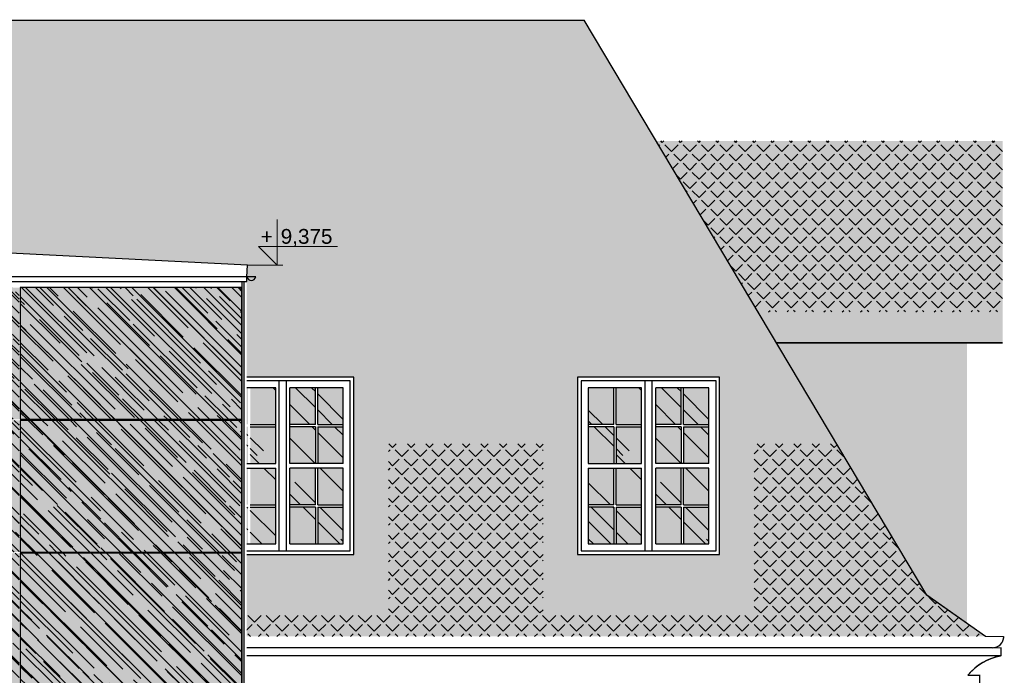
# Model space of a CAD drawing. Header units: millimetres. Extents: x -33628 to -373, y -3399 to 2697.
# Tile 12 of 99: x -31811 to -30979, y 2078 to 2632. Entities that reach past the tile are written whole.
import ezdxf

# ---------------------------------------------------------------- set-up
doc = ezdxf.new("R2010")
doc.units = ezdxf.units.MM
doc.header["$LTSCALE"] = 0.2
doc.header["$MEASUREMENT"] = 0
for name, color, linetype, true_color in [('_md-dach czerwień', 7, 'Continuous', 0xff7c51), ('_md-kolor 1', 7, 'Continuous', 0xffd2a8), ('_md-kolor 3', 7, 'Continuous', 0xffdb7a), ('_md-szyby tło', 7, 'Continuous', 0xd6f4fe)]:
    doc.layers.add(name, color=color, linetype=linetype, true_color=true_color)
for name, color, linetype in [('_MD-DACHÓWKA', 7, 'Continuous'), ('_md-elewacje', 7, 'Continuous'), ('_md-elewacje-obrysowe', 2, 'Continuous'), ('_md-szry', 254, 'Continuous'), ('A-szkło', 154, 'Continuous'), ('A-widok', 41, 'Continuous')]:
    doc.layers.add(name, color=color, linetype=linetype)
doc.layers.add('A_OPIS', color=2, linetype='Continuous', lineweight=13)
doc.styles.add('ODNOŚNIKI', font='arial.ttf')
pattern_1 = [(45, (5240.658, 380.551), (-7.7781746, 7.7781746), [8, -3]), (135, (5240.658, 380.551), (-7.7781746, -7.7781746), [8, -3])]

# ---------------------------------------------------------------- blocks, each defined once
blk = doc.blocks.new('ZNAK-POZIOM przekrój')
at = {"ltscale": 10}
for p in [(0, 7.68), (-3.13, 3.12)]:
    blk.add_line(p, (0, 0), dxfattribs=at)
at = {"ltscale": 5}
blk.add_line((10.19, 3.12), (-3.13, 3.12), dxfattribs=at)
at = {"style": 'ODNOŚNIKI', "flags": 4}
for tag, p in [('ZNAK', (-2.76, 3.59)), ('POZIOM', (0.61, 3.59))]:
    blk.add_attdef(tag, p, '', height=2.5, dxfattribs=at)

msp = doc.modelspace()

# ---------------------------------------------------------------- hatches: boundary and pattern name
at = {"layer": '_md-dach czerwień'}
h = msp.add_hatch(color=256, dxfattribs=at)
h.dxf.hatch_style = 1
h.paths.add_polyline_path([(-32334.94, 2631.99), (-31333.74, 2631.99), (-31272.95, 2529.89), (-31186.84, 2385.24), (-31171.37, 2359.26), (-31153.79, 2329.73), (-31120.47, 2273.75), (-31190.04, 2273.75), (-31190.04, 2346.96), (-31175.04, 2331.96), (-31175.04, 2352.31), (-31279.26, 2456.53), (-31383.48, 2352.31), (-31383.48, 2331.96), (-31368.48, 2346.96), (-31368.48, 2273.75), (-31407.55, 2273.75), (-31499.22, 2273.75), (-31499.22, 2346.96), (-31484.22, 2331.96), (-31484.22, 2352.31), (-31588.44, 2456.53), (-31619.94, 2425.03), (-31665.94, 2427.33), (-31726.27, 2430.35), (-31786.18, 2433.34), (-31799.86, 2434.03), (-31830.83, 2435.58), (-31869.11, 2437.49), (-31981.32, 2443.1), (-31981.32, 2588.55), (-32309.07, 2588.55)])
h = msp.add_hatch(color=256, dxfattribs=at)
h.dxf.hatch_style = 1
h.paths.add_polyline_path([(-31186.84, 2385.24), (-30980.12, 2385.24), (-30980.12, 2529.89), (-31272.95, 2529.89)])
h = msp.add_hatch(color=256, dxfattribs=at)
h.dxf.hatch_style = 1
h.paths.add_polyline_path([(-31171.37, 2359.26), (-31010.12, 2359.26), (-30980.12, 2359.26), (-30980.12, 2375.69), (-31181.15, 2375.69)])
h.paths.add_polyline_path([(-30980.12, 2375.69), (-30980.12, 2385.24), (-31186.84, 2385.24), (-31181.15, 2375.69)])
h = msp.add_hatch(color=256, dxfattribs=at)
h.dxf.hatch_style = 1
h.paths.add_polyline_path([(-31190.04, 2273.75), (-31120.47, 2273.75), (-31044.23, 2145.7), (-31010.12, 2121.71), (-30994.45, 2110.7), (-31233.49, 2110.7), (-31190.04, 2129.67)])
h.paths.add_polyline_path([(-31639.65, 2129.67), (-31499.22, 2129.67), (-31499.22, 2273.75), (-31407.55, 2273.75), (-31407.55, 2110.7), (-31639.65, 2110.7)])
h.paths.add_polyline_path([(-31407.55, 2110.7), (-31233.49, 2110.7), (-31190.04, 2129.67), (-31368.48, 2129.67), (-31368.48, 2273.75), (-31407.55, 2273.75)])
at = {"layer": '_MD-DACHÓWKA'}
h = msp.add_hatch(dxfattribs=at)
h.set_pattern_fill('ANGLE', color=256, scale=40, angle=45)
h.set_pattern_definition(pattern_1)
h.paths.add_polyline_path([(-32334.94, 2631.99), (-31333.74, 2631.99), (-31272.95, 2529.89), (-31186.84, 2385.24), (-31171.37, 2359.26), (-31153.79, 2329.73), (-31120.47, 2273.75), (-31190.04, 2273.75), (-31190.04, 2346.96), (-31175.04, 2331.96), (-31175.04, 2352.31), (-31279.26, 2456.53), (-31383.48, 2352.31), (-31383.48, 2331.96), (-31368.48, 2346.96), (-31368.48, 2273.75), (-31407.55, 2273.75), (-31499.22, 2273.75), (-31499.22, 2346.96), (-31484.22, 2331.96), (-31484.22, 2352.31), (-31588.44, 2456.53), (-31619.94, 2425.03), (-31665.94, 2427.33), (-31726.27, 2430.35), (-31786.18, 2433.34), (-31799.86, 2434.03), (-31830.83, 2435.58), (-31869.11, 2437.49), (-31981.32, 2443.1), (-31981.32, 2588.55), (-32309.07, 2588.55)])
h = msp.add_hatch(dxfattribs=at)
h.set_pattern_fill('ANGLE', color=256, scale=40, angle=45)
h.set_pattern_definition([(45, (1423.887, 16.291), (-7.7781746, 7.7781746), [8, -3]), (135, (1423.887, 16.291), (-7.7781746, -7.7781746), [8, -3])])
h.paths.add_polyline_path([(-31186.84, 2385.24), (-30980.12, 2385.24), (-30980.12, 2529.89), (-31272.95, 2529.89)])
h = msp.add_hatch(dxfattribs=at)
h.set_pattern_fill('ANGLE', color=256, scale=40, angle=45)
h.set_pattern_definition(pattern_1)
h.paths.add_polyline_path([(-31190.04, 2273.75), (-31120.47, 2273.75), (-31044.23, 2145.7), (-31010.12, 2121.71), (-30994.45, 2110.7), (-31233.49, 2110.7), (-31190.04, 2129.67)])
h.paths.add_polyline_path([(-31639.65, 2129.67), (-31499.22, 2129.67), (-31499.22, 2273.75), (-31407.55, 2273.75), (-31407.55, 2110.7), (-31639.65, 2110.7)])
h.paths.add_polyline_path([(-31407.55, 2110.7), (-31233.49, 2110.7), (-31190.04, 2129.67), (-31368.48, 2129.67), (-31368.48, 2273.75), (-31407.55, 2273.75)])
at = {"layer": '_md-kolor 1'}
h = msp.add_hatch(color=256, dxfattribs=at)
h.dxf.hatch_style = 1
h.paths.add_polyline_path([(-31639.65, 2333.88), (-31637.14, 2333.88), (-31637.14, 2338.88), (-31639.64, 2338.88), (-31639.65, 2384.98), (-31588.44, 2436.18), (-31499.22, 2346.96), (-31499.22, 2273.75), (-31528.44, 2273.75), (-31528.44, 2330.1), (-31639.65, 2330.1)])
h.paths.add_polyline_path([(-31639.65, 2180.1), (-31528.44, 2180.1), (-31528.44, 2273.75), (-31499.22, 2273.75), (-31499.22, 2129.67), (-31639.65, 2129.67)])
h = msp.add_hatch(color=256, dxfattribs=at)
h.dxf.hatch_style = 1
h.paths.add_polyline_path([(-31368.48, 2290.35), (-31339.26, 2290.35), (-31339.26, 2180.1), (-31219.26, 2180.1), (-31219.26, 2290.35), (-31190.04, 2290.35), (-31190.04, 2129.67), (-31368.48, 2129.67)])
h.paths.add_polyline_path([(-31368.48, 2290.35), (-31368.48, 2346.96), (-31279.26, 2436.18), (-31190.04, 2346.96), (-31190.04, 2290.35), (-31219.26, 2290.35), (-31219.26, 2330.1), (-31339.26, 2330.1), (-31339.26, 2290.35)])
at = {"layer": '_md-kolor 3'}
h = msp.add_hatch(color=256, dxfattribs=at)
h.dxf.hatch_style = 1
h.paths.add_polyline_path([(-31044.23, 2145.7), (-31010.12, 2121.71), (-31010.12, 2290.35), (-31130.35, 2290.35)])
h.paths.add_polyline_path([(-31010.12, 2290.35), (-31010.12, 2359.26), (-31171.37, 2359.26), (-31130.35, 2290.35)])
at = {"layer": '_md-szry'}
h = msp.add_hatch(color=256, dxfattribs=at)
h.dxf.hatch_style = 1
h.paths.add_polyline_path([(-31639.65, 2384.98), (-31588.44, 2436.18), (-31499.22, 2346.96), (-31484.22, 2331.96), (-31484.22, 2352.31), (-31588.44, 2456.53), (-31639.65, 2405.32)])
h = msp.add_hatch(color=256, dxfattribs=at)
h.dxf.hatch_style = 1
h.paths.add_polyline_path([(-31383.48, 2352.31), (-31383.48, 2331.96), (-31368.48, 2346.96), (-31279.26, 2436.18), (-31190.04, 2346.96), (-31175.04, 2331.96), (-31175.04, 2352.31), (-31279.26, 2456.53)])
at = {"layer": '_md-szyby tło'}
h = msp.add_hatch(color=256, dxfattribs=at)
h.dxf.hatch_style = 1
h.paths.add_polyline_path([(-31639.44, 2321.1), (-31639.44, 2290.1), (-31617.94, 2290.1), (-31617.94, 2321.1)])
h.paths.add_polyline_path([(-31594.44, 2257.1), (-31594.44, 2288.1), (-31615.94, 2288.1), (-31615.94, 2257.1)])
h.paths.add_polyline_path([(-31639.44, 2257.1), (-31617.94, 2257.1), (-31617.94, 2288.1), (-31639.44, 2288.1)])
h.paths.add_polyline_path([(-31639.44, 2253.1), (-31639.44, 2222.1), (-31617.94, 2222.1), (-31617.94, 2253.1)])
h.paths.add_polyline_path([(-31615.94, 2222.1), (-31594.44, 2222.1), (-31594.44, 2253.1), (-31615.94, 2253.1)])
h.paths.add_polyline_path([(-31558.94, 2222.1), (-31537.44, 2222.1), (-31537.44, 2253.1), (-31558.94, 2253.1)])
h.paths.add_polyline_path([(-31560.94, 2222.1), (-31560.94, 2253.1), (-31582.44, 2253.1), (-31582.44, 2222.1)])
h.paths.add_polyline_path([(-31615.94, 2290.1), (-31594.44, 2290.1), (-31594.44, 2321.1), (-31615.94, 2321.1)])
h.paths.add_polyline_path([(-31594.44, 2189.1), (-31594.44, 2220.1), (-31615.94, 2220.1), (-31615.94, 2189.1)])
h.paths.add_polyline_path([(-31639.44, 2189.1), (-31617.94, 2189.1), (-31617.94, 2220.1), (-31639.44, 2220.1)])
h.paths.add_polyline_path([(-31582.44, 2189.1), (-31582.44, 2220.1), (-31560.94, 2220.1), (-31560.94, 2189.1)])
h.paths.add_polyline_path([(-31537.44, 2189.1), (-31537.44, 2220.1), (-31558.94, 2220.1), (-31558.94, 2189.1)])
h.paths.add_polyline_path([(-31582.44, 2257.1), (-31582.44, 2288.1), (-31560.94, 2288.1), (-31560.94, 2257.1)])
h.paths.add_polyline_path([(-31537.44, 2257.1), (-31537.44, 2288.1), (-31558.94, 2288.1), (-31558.94, 2257.1)])
h.paths.add_polyline_path([(-31558.94, 2290.1), (-31537.44, 2290.1), (-31537.44, 2321.1), (-31558.94, 2321.1)])
h.paths.add_polyline_path([(-31560.94, 2290.1), (-31560.94, 2321.1), (-31582.44, 2321.1), (-31582.44, 2290.1)])
h = msp.add_hatch(color=256, dxfattribs=at)
h.dxf.hatch_style = 1
h.paths.add_polyline_path([(-31330.26, 2321.1), (-31330.26, 2290.1), (-31308.76, 2290.1), (-31308.76, 2321.1)])
h.paths.add_polyline_path([(-31285.26, 2257.1), (-31285.26, 2288.1), (-31306.76, 2288.1), (-31306.76, 2257.1)])
h.paths.add_polyline_path([(-31330.26, 2257.1), (-31308.76, 2257.1), (-31308.76, 2288.1), (-31330.26, 2288.1)])
h.paths.add_polyline_path([(-31330.26, 2253.1), (-31330.26, 2222.1), (-31308.76, 2222.1), (-31308.76, 2253.1)])
h.paths.add_polyline_path([(-31306.76, 2222.1), (-31285.26, 2222.1), (-31285.26, 2253.1), (-31306.76, 2253.1)])
h.paths.add_polyline_path([(-31249.76, 2222.1), (-31228.26, 2222.1), (-31228.26, 2253.1), (-31249.76, 2253.1)])
h.paths.add_polyline_path([(-31251.76, 2222.1), (-31251.76, 2253.1), (-31273.26, 2253.1), (-31273.26, 2222.1)])
h.paths.add_polyline_path([(-31306.76, 2290.1), (-31285.26, 2290.1), (-31285.26, 2321.1), (-31306.76, 2321.1)])
h.paths.add_polyline_path([(-31285.26, 2189.1), (-31285.26, 2220.1), (-31306.76, 2220.1), (-31306.76, 2189.1)])
h.paths.add_polyline_path([(-31330.26, 2189.1), (-31308.76, 2189.1), (-31308.76, 2220.1), (-31330.26, 2220.1)])
h.paths.add_polyline_path([(-31273.26, 2189.1), (-31273.26, 2220.1), (-31251.76, 2220.1), (-31251.76, 2189.1)])
h.paths.add_polyline_path([(-31228.26, 2189.1), (-31228.26, 2220.1), (-31249.76, 2220.1), (-31249.76, 2189.1)])
h.paths.add_polyline_path([(-31273.26, 2257.1), (-31273.26, 2288.1), (-31251.76, 2288.1), (-31251.76, 2257.1)])
h.paths.add_polyline_path([(-31228.26, 2257.1), (-31228.26, 2288.1), (-31249.76, 2288.1), (-31249.76, 2257.1)])
h.paths.add_polyline_path([(-31249.76, 2290.1), (-31228.26, 2290.1), (-31228.26, 2321.1), (-31249.76, 2321.1)])
h.paths.add_polyline_path([(-31251.76, 2290.1), (-31251.76, 2321.1), (-31273.26, 2321.1), (-31273.26, 2290.1)])
at = {"layer": 'A-szkło', "transparency": 33554679}
h = msp.add_hatch(dxfattribs=at)
h.set_pattern_fill('AR-RROOF', color=256, scale=50, angle=315)
h.set_pattern_definition([(315, (-12688.044, 1089.886), (113.13708, -42.42641), [750, -100, 250, -50]), (315, (-12623.34, 1060.54), (11.66726, 82.37794), [150, -16.5, 300, -37.5]), (315, (-12640.314, 1102.26), (207.53584, -160.159686), [400, -70, 200, -50])])
h.paths.add_polyline_path([(-31639.44, 2321.1), (-31639.44, 2290.1), (-31617.94, 2290.1), (-31617.94, 2321.1)])
h.paths.add_polyline_path([(-31594.44, 2257.1), (-31594.44, 2288.1), (-31615.94, 2288.1), (-31615.94, 2257.1)])
h.paths.add_polyline_path([(-31639.44, 2257.1), (-31617.94, 2257.1), (-31617.94, 2288.1), (-31639.44, 2288.1)])
h.paths.add_polyline_path([(-31639.44, 2253.1), (-31639.44, 2222.1), (-31617.94, 2222.1), (-31617.94, 2253.1)])
h.paths.add_polyline_path([(-31615.94, 2222.1), (-31594.44, 2222.1), (-31594.44, 2253.1), (-31615.94, 2253.1)])
h.paths.add_polyline_path([(-31558.94, 2222.1), (-31537.44, 2222.1), (-31537.44, 2253.1), (-31558.94, 2253.1)])
h.paths.add_polyline_path([(-31560.94, 2222.1), (-31560.94, 2253.1), (-31582.44, 2253.1), (-31582.44, 2222.1)])
h.paths.add_polyline_path([(-31615.94, 2290.1), (-31594.44, 2290.1), (-31594.44, 2321.1), (-31615.94, 2321.1)])
h.paths.add_polyline_path([(-31594.44, 2189.1), (-31594.44, 2220.1), (-31615.94, 2220.1), (-31615.94, 2189.1)])
h.paths.add_polyline_path([(-31639.44, 2189.1), (-31617.94, 2189.1), (-31617.94, 2220.1), (-31639.44, 2220.1)])
h.paths.add_polyline_path([(-31582.44, 2189.1), (-31582.44, 2220.1), (-31560.94, 2220.1), (-31560.94, 2189.1)])
h.paths.add_polyline_path([(-31537.44, 2189.1), (-31537.44, 2220.1), (-31558.94, 2220.1), (-31558.94, 2189.1)])
h.paths.add_polyline_path([(-31582.44, 2257.1), (-31582.44, 2288.1), (-31560.94, 2288.1), (-31560.94, 2257.1)])
h.paths.add_polyline_path([(-31537.44, 2257.1), (-31537.44, 2288.1), (-31558.94, 2288.1), (-31558.94, 2257.1)])
h.paths.add_polyline_path([(-31558.94, 2290.1), (-31537.44, 2290.1), (-31537.44, 2321.1), (-31558.94, 2321.1)])
h.paths.add_polyline_path([(-31560.94, 2290.1), (-31560.94, 2321.1), (-31582.44, 2321.1), (-31582.44, 2290.1)])
h = msp.add_hatch(dxfattribs=at)
h.set_pattern_fill('AR-RROOF', color=256, scale=50, angle=315)
h.set_pattern_definition([(315, (-12378.86, 1089.886), (113.13708, -42.42641), [750, -100, 250, -50]), (315, (-12314.16, 1060.54), (11.66726, 82.37794), [150, -16.5, 300, -37.5]), (315, (-12331.13, 1102.26), (207.53584, -160.159686), [400, -70, 200, -50])])
h.paths.add_polyline_path([(-31330.26, 2321.1), (-31330.26, 2290.1), (-31308.76, 2290.1), (-31308.76, 2321.1)])
h.paths.add_polyline_path([(-31285.26, 2257.1), (-31285.26, 2288.1), (-31306.76, 2288.1), (-31306.76, 2257.1)])
h.paths.add_polyline_path([(-31330.26, 2257.1), (-31308.76, 2257.1), (-31308.76, 2288.1), (-31330.26, 2288.1)])
h.paths.add_polyline_path([(-31330.26, 2253.1), (-31330.26, 2222.1), (-31308.76, 2222.1), (-31308.76, 2253.1)])
h.paths.add_polyline_path([(-31306.76, 2222.1), (-31285.26, 2222.1), (-31285.26, 2253.1), (-31306.76, 2253.1)])
h.paths.add_polyline_path([(-31249.76, 2222.1), (-31228.26, 2222.1), (-31228.26, 2253.1), (-31249.76, 2253.1)])
h.paths.add_polyline_path([(-31251.76, 2222.1), (-31251.76, 2253.1), (-31273.26, 2253.1), (-31273.26, 2222.1)])
h.paths.add_polyline_path([(-31306.76, 2290.1), (-31285.26, 2290.1), (-31285.26, 2321.1), (-31306.76, 2321.1)])
h.paths.add_polyline_path([(-31285.26, 2189.1), (-31285.26, 2220.1), (-31306.76, 2220.1), (-31306.76, 2189.1)])
h.paths.add_polyline_path([(-31330.26, 2189.1), (-31308.76, 2189.1), (-31308.76, 2220.1), (-31330.26, 2220.1)])
h.paths.add_polyline_path([(-31273.26, 2189.1), (-31273.26, 2220.1), (-31251.76, 2220.1), (-31251.76, 2189.1)])
h.paths.add_polyline_path([(-31228.26, 2189.1), (-31228.26, 2220.1), (-31249.76, 2220.1), (-31249.76, 2189.1)])
h.paths.add_polyline_path([(-31273.26, 2257.1), (-31273.26, 2288.1), (-31251.76, 2288.1), (-31251.76, 2257.1)])
h.paths.add_polyline_path([(-31228.26, 2257.1), (-31228.26, 2288.1), (-31249.76, 2288.1), (-31249.76, 2257.1)])
h.paths.add_polyline_path([(-31249.76, 2290.1), (-31228.26, 2290.1), (-31228.26, 2321.1), (-31249.76, 2321.1)])
h.paths.add_polyline_path([(-31251.76, 2290.1), (-31251.76, 2321.1), (-31273.26, 2321.1), (-31273.26, 2290.1)])

# ---------------------------------------------------------------- linework, layer by layer
at = {"layer": '_md-elewacje'}
for p, q in [((-31044.23, 2145.7), (-31333.74, 2631.99)), ((-31591.44, 2183.1), (-31591.44, 2327.1)), ((-31585.44, 2183.1), (-31585.44, 2327.1)), ((-31282.26, 2183.1), (-31282.26, 2327.1)), ((-31276.26, 2183.1), (-31276.26, 2327.1)), ((-31594.44, 2257.1), (-31594.44, 2321.1)), ((-31582.44, 2257.1), (-31582.44, 2321.1)), ((-31560.94, 2290.1), (-31560.94, 2321.1)), ((-31558.94, 2290.1), (-31558.94, 2321.1)), ((-31308.76, 2290.1), (-31308.76, 2321.1)), ((-31306.76, 2290.1), (-31306.76, 2321.1)), ((-31285.26, 2257.1), (-31285.26, 2321.1)), ((-31273.26, 2257.1), (-31273.26, 2321.1)), ((-31251.76, 2290.1), (-31251.76, 2321.1)), ((-31249.76, 2290.1), (-31249.76, 2321.1)), ((-31615.94, 2290.1), (-31594.44, 2290.1)), ((-31560.94, 2290.1), (-31582.44, 2290.1)), ((-31558.94, 2290.1), (-31537.44, 2290.1)), ((-31308.76, 2290.1), (-31330.26, 2290.1)), ((-31306.76, 2290.1), (-31285.26, 2290.1)), ((-31251.76, 2290.1), (-31273.26, 2290.1)), ((-31249.76, 2290.1), (-31228.26, 2290.1)), ((-31615.94, 2288.1), (-31594.44, 2288.1)), ((-31560.94, 2288.1), (-31582.44, 2288.1)), ((-31560.94, 2288.1), (-31560.94, 2257.1)), ((-31558.94, 2288.1), (-31558.94, 2257.1)), ((-31558.94, 2288.1), (-31537.44, 2288.1)), ((-31308.76, 2288.1), (-31330.26, 2288.1)), ((-31308.76, 2288.1), (-31308.76, 2257.1)), ((-31306.76, 2288.1), (-31306.76, 2257.1)), ((-31306.76, 2288.1), (-31285.26, 2288.1)), ((-31251.76, 2288.1), (-31273.26, 2288.1)), ((-31251.76, 2288.1), (-31251.76, 2257.1)), ((-31249.76, 2288.1), (-31249.76, 2257.1)), ((-31249.76, 2288.1), (-31228.26, 2288.1)), ((-31639.44, 2257.1), (-31594.44, 2257.1)), ((-31537.44, 2257.1), (-31582.44, 2257.1)), ((-31330.26, 2257.1), (-31285.26, 2257.1)), ((-31228.26, 2257.1), (-31273.26, 2257.1)), ((-31639.44, 2253.1), (-31594.44, 2253.1)), ((-31594.44, 2189.1), (-31594.44, 2253.1)), ((-31582.44, 2189.1), (-31582.44, 2253.1)), ((-31537.44, 2253.1), (-31582.44, 2253.1)), ((-31560.94, 2222.1), (-31560.94, 2253.1)), ((-31558.94, 2222.1), (-31558.94, 2253.1)), ((-31330.26, 2253.1), (-31285.26, 2253.1)), ((-31308.76, 2222.1), (-31308.76, 2253.1)), ((-31306.76, 2222.1), (-31306.76, 2253.1)), ((-31285.26, 2189.1), (-31285.26, 2253.1)), ((-31273.26, 2189.1), (-31273.26, 2253.1)), ((-31228.26, 2253.1), (-31273.26, 2253.1)), ((-31251.76, 2222.1), (-31251.76, 2253.1)), ((-31249.76, 2222.1), (-31249.76, 2253.1)), ((-31615.94, 2222.1), (-31594.44, 2222.1)), ((-31615.94, 2220.1), (-31594.44, 2220.1)), ((-31560.94, 2222.1), (-31582.44, 2222.1)), ((-31560.94, 2220.1), (-31582.44, 2220.1)), ((-31560.94, 2220.1), (-31560.94, 2189.1)), ((-31558.94, 2222.1), (-31537.44, 2222.1)), ((-31558.94, 2220.1), (-31558.94, 2189.1)), ((-31558.94, 2220.1), (-31537.44, 2220.1)), ((-31308.76, 2222.1), (-31330.26, 2222.1)), ((-31308.76, 2220.1), (-31330.26, 2220.1)), ((-31308.76, 2220.1), (-31308.76, 2189.1)), ((-31306.76, 2222.1), (-31285.26, 2222.1)), ((-31306.76, 2220.1), (-31306.76, 2189.1)), ((-31306.76, 2220.1), (-31285.26, 2220.1)), ((-31251.76, 2222.1), (-31273.26, 2222.1)), ((-31251.76, 2220.1), (-31273.26, 2220.1)), ((-31251.76, 2220.1), (-31251.76, 2189.1)), ((-31249.76, 2222.1), (-31228.26, 2222.1)), ((-31249.76, 2220.1), (-31249.76, 2189.1)), ((-31249.76, 2220.1), (-31228.26, 2220.1)), ((-30994.45, 2110.7), (-31044.23, 2145.7)), ((-30988.68, 2101.13), (-33326.08, 2101.13)), ((-30981.33, 2094.36), (-30981.33, 2101.13)), ((-30981.33, 2094.36), (-33326.08, 2094.36))]:
    msp.add_line(p, q, dxfattribs=at)
for points in [[(-31639.65, 2180.1), (-31528.44, 2180.1), (-31528.44, 2330.1), (-31639.65, 2330.1)], [(-31639.65, 2183.1), (-31531.44, 2183.1), (-31531.44, 2327.1), (-31639.65, 2327.1)], [(-31594.44, 2321.1), (-31639.44, 2321.1), (-31639.44, 2257.1)], [(-31537.44, 2257.1), (-31537.44, 2321.1), (-31582.44, 2321.1)], [(-31285.26, 2321.1), (-31330.26, 2321.1), (-31330.26, 2257.1)], [(-31228.26, 2257.1), (-31228.26, 2321.1), (-31273.26, 2321.1)], [(-31639.44, 2253.1), (-31639.44, 2189.1), (-31594.44, 2189.1)], [(-31582.44, 2189.1), (-31537.44, 2189.1), (-31537.44, 2253.1)], [(-31330.26, 2253.1), (-31330.26, 2189.1), (-31285.26, 2189.1)], [(-31273.26, 2189.1), (-31228.26, 2189.1), (-31228.26, 2253.1)]]:
    msp.add_lwpolyline(points, dxfattribs=at)
for points in [[(-31339.26, 2180.1), (-31219.26, 2180.1), (-31219.26, 2330.1), (-31339.26, 2330.1)], [(-31336.26, 2183.1), (-31222.26, 2183.1), (-31222.26, 2327.1), (-31336.26, 2327.1)]]:
    msp.add_lwpolyline(points, close=True, dxfattribs=at)
for centre, radius, start, end in [((-30988.68, 2110.7), 9.57, 270, 0.00309), ((-30972.8, 2047.64), 47.5, 100.34124, 140.49928)]:
    msp.add_arc(centre, radius, start, end, dxfattribs=at)
at = {"layer": '_md-elewacje-obrysowe'}
msp.add_line((-31171.37, 2359.26), (-30980.12, 2359.26), dxfattribs=at)
at = {"layer": '_md-elewacje-obrysowe', "const_width": 1}
msp.add_lwpolyline([(-31004.45, 1490.78), (-31004.45, 1879.63), (-31010.12, 1879.63), (-31010.21, 2043.63), (-30999.45, 2043.63), (-30999.45, 2077.85), (-31009.45, 2077.85, -0.177038), (-30981.33, 2094.36), (-30981.33, 2101.13), (-30988.68, 2101.13, 0.414229), (-30979.11, 2110.7), (-30994.45, 2110.7), (-31044.23, 2145.7), (-31333.74, 2631.99), (-32334.94, 2631.99)], format="xyb", dxfattribs=at)
msp.add_lwpolyline([(-31171.37, 2359.26), (-30980.12, 2359.26)], dxfattribs=at)

# ---------------------------------------------------------------- next in the draw order: wipeouts: each hides what was drawn before it
msp.add_wipeout([(-31618.9, 2414.97), (-31618.41, 2424.95), (-31981.32, 2443.1), (-31981.32, 2359.26), (-32011.32, 2359.26), (-32011.32, 2121.71), (-31995.65, 2110.7), (-31980.32, 2110.7), (-31983.12, 2103.93), (-31989.89, 2101.13), (-31982.53, 2101.13), (-31982.53, 2094.36), (-31998.05, 2088.6), (-32010.65, 2077.85), (-32000.65, 2077.85), (-32000.65, 2043.63), (-32011.42, 2043.63), (-32011.42, 1879.63), (-32005.65, 1879.63), (-32005.65, 1487.3), (-31630.06, 1487.3), (-31507.76, 1481.89), (-31507.76, 1722.27), (-31619.05, 1724.21), (-31619.05, 2410.84), (-31621.45, 2410.84), (-31621.45, 2411.07), (-31618.9, 2411.07)])

# ---------------------------------------------------------------- next in the draw order: hatches: boundary and pattern name
at = {"layer": '_md-szyby tło', "true_color": 0x539eac, "transparency": 33554687}
h = msp.add_hatch(color=135, dxfattribs=at)
h.dxf.hatch_style = 1
h.paths.add_polyline_path([(-31810.37, 2405.84), (-31810.37, 2294.46), (-31623.05, 2294.46), (-31623.05, 2405.84)])
h.paths.add_polyline_path([(-31998.68, 2294.46), (-31811.37, 2294.46), (-31811.37, 2405.84), (-31981.32, 2405.84), (-31981.32, 2359.26), (-31998.68, 2359.26)])
h.paths.add_polyline_path([(-31810.37, 2293.46), (-31810.37, 2182.08), (-31623.05, 2182.08), (-31623.05, 2293.46)])
h.paths.add_polyline_path([(-31998.68, 2293.46), (-31998.68, 2182.08), (-31811.37, 2182.08), (-31811.37, 2293.46)])
h.paths.add_polyline_path([(-31810.37, 2181.08), (-31810.37, 2069.71), (-31623.05, 2069.71), (-31623.05, 2181.08)])
h.paths.add_polyline_path([(-31998.68, 2068.71), (-31998.68, 1957.33), (-31811.37, 1957.33), (-31811.37, 2068.71)])
h.paths.add_polyline_path([(-31810.37, 2068.71), (-31810.37, 1957.33), (-31623.05, 1957.33), (-31623.05, 2068.71)])
h.paths.add_polyline_path([(-31810.37, 1956.33), (-31810.37, 1844.95), (-31623.05, 1844.95), (-31623.05, 1956.33)])
h.paths.add_polyline_path([(-31998.68, 1844.95), (-31998.68, 1956.33), (-31811.37, 1956.33), (-31811.37, 1844.95)])
h.paths.add_polyline_path([(-31998.68, 1843.95), (-31998.68, 1732.63), (-31811.37, 1732.58), (-31811.37, 1843.95)])
h.paths.add_polyline_path([(-31810.37, 1843.95), (-31810.37, 1732.58), (-31623.05, 1732.58), (-31623.05, 1843.95)])
h.paths.add_polyline_path([(-31810.37, 1731.58), (-31810.37, 1620.2), (-31623.05, 1620.2), (-31623.05, 1731.58)])
h.paths.add_polyline_path([(-31810.37, 1522.73), (-31623.05, 1522.73), (-31623.05, 1619.2), (-31810.37, 1619.2)])
h.paths.add_polyline_path([(-31998.68, 1731.58), (-31998.68, 1620.2), (-31811.37, 1620.2), (-31811.37, 1731.58)])
h.paths.add_polyline_path([(-31998.68, 1619.2), (-31998.68, 1522.73), (-31811.37, 1522.73), (-31811.37, 1619.2)])
h.paths.add_polyline_path([(-31980.32, 2110.7, -0.414229), (-31989.89, 2101.13), (-31982.53, 2101.13), (-31982.53, 2094.37), (-31982.53, 2094.36, 0.091728), (-31998.68, 2088.22), (-31998.68, 2069.71), (-31811.37, 2069.71), (-31811.37, 2181.08), (-31998.68, 2181.08), (-31998.68, 2112.83), (-31995.65, 2110.7)])
at = {"layer": 'A-szkło', "true_color": 0xacacac, "transparency": 33554687}
h = msp.add_hatch(dxfattribs=at)
h.set_pattern_fill('AR-RROOF', color=253, scale=0.5, angle=315)
h.set_pattern_definition([(315, (0.0009, 2662.657), (28.7386156, -10.7763073), [190.50127, -25.40127, 63.50127, -12.70127]), (315, (16.525, 2655.113), (3.053287, 21.015595), [38.10127, -4.31927, 76.20127, -9.39927]), (315, (12.215, 2665.889), (52.626097, -40.7703628), [101.60127, -17.78127, 50.80127, -12.70127])])
h.paths.add_polyline_path([(-31810.37, 2405.84), (-31810.37, 2294.46), (-31623.05, 2294.46), (-31623.05, 2405.84)])
h.paths.add_polyline_path([(-31998.68, 2294.46), (-31811.37, 2294.46), (-31811.37, 2405.84), (-31981.32, 2405.84), (-31981.32, 2359.26), (-31998.68, 2359.26)])
h.paths.add_polyline_path([(-31810.37, 2293.46), (-31810.37, 2182.08), (-31623.05, 2182.08), (-31623.05, 2293.46)])
h.paths.add_polyline_path([(-31998.68, 2293.46), (-31998.68, 2182.08), (-31811.37, 2182.08), (-31811.37, 2293.46)])
h.paths.add_polyline_path([(-31810.37, 2181.08), (-31810.37, 2069.71), (-31623.05, 2069.71), (-31623.05, 2181.08)])
h.paths.add_polyline_path([(-31980.32, 2110.7, -0.414229), (-31989.89, 2101.13), (-31982.53, 2101.13), (-31982.53, 2094.37), (-31982.53, 2094.36, 0.091728), (-31998.68, 2088.22), (-31998.68, 2069.71), (-31811.37, 2069.71), (-31811.37, 2181.08), (-31998.68, 2181.08), (-31993.62, 2110.7), (-31987.99, 2110.7)])
h.paths.add_polyline_path([(-31998.68, 2068.71), (-31998.68, 1957.33), (-31811.37, 1957.33), (-31811.37, 2068.71)])
h.paths.add_polyline_path([(-31810.37, 2068.71), (-31810.37, 1957.33), (-31623.05, 1957.33), (-31623.05, 2068.71)])
h.paths.add_polyline_path([(-31810.37, 1956.33), (-31810.37, 1844.95), (-31623.05, 1844.95), (-31623.05, 1956.33)])
h.paths.add_polyline_path([(-31998.68, 1844.95), (-31998.68, 1956.33), (-31811.37, 1956.33), (-31811.37, 1844.95)])
h.paths.add_polyline_path([(-31998.68, 1843.95), (-31998.68, 1732.63), (-31811.37, 1732.58), (-31811.37, 1843.95)])
h.paths.add_polyline_path([(-31810.37, 1843.95), (-31810.37, 1732.58), (-31623.05, 1732.58), (-31623.05, 1843.95)])
h.paths.add_polyline_path([(-31810.37, 1731.58), (-31810.37, 1620.2), (-31623.05, 1620.2), (-31623.05, 1731.58)])
h.paths.add_polyline_path([(-31998.68, 1731.58), (-31998.68, 1620.2), (-31811.37, 1620.2), (-31811.37, 1731.58)])

# ---------------------------------------------------------------- next in the draw order: linework, layer by layer
at = {"layer": 'A-szkło', "transparency": 33554679, "elevation": 0}
for points in [[(-31810.37, 2294.46), (-31623.05, 2294.46), (-31623.05, 2405.84), (-31810.37, 2405.84)], [(-31810.37, 2182.08), (-31623.05, 2182.08), (-31623.05, 2293.46), (-31810.37, 2293.46)], [(-31810.37, 2069.71), (-31623.05, 2069.71), (-31623.05, 2181.08), (-31810.37, 2181.08)]]:
    msp.add_lwpolyline(points, close=True, dxfattribs=at)
at = {"layer": 'A-widok', "color": 14}
msp.add_line((-31618.9, 2414.97), (-31981.32, 2414.97), dxfattribs=at)
at = {"layer": 'A-widok', "transparency": 33554679, "elevation": 0}
msp.add_lwpolyline([(-31981.32, 2411.07), (-31618.9, 2411.07), (-31618.9, 2414.97), (-31618.41, 2424.95), (-31981.32, 2443.1)], dxfattribs=at)
at = {"layer": 'A-widok', "elevation": 0}
msp.add_lwpolyline([(-31618.9, 2414.97, 0.827476), (-31611.4, 2414.97), (-31618.9, 2414.97)], format="xyb", dxfattribs=at)
msp.add_lwpolyline([(-31618.9, 2414.97, 0.827476), (-31611.4, 2414.97), (-31618.9, 2414.97)], format="xyb", dxfattribs=at)
at = {"layer": 'A-widok', "color": 14}
msp.add_lwpolyline([(-31623.05, 2411.07), (-31623.05, 1522.73)], dxfattribs=at)
at = {"layer": 'A-widok', "transparency": 33554679}
msp.add_lwpolyline([(-31621.45, 2411.07), (-31621.45, 1530.63)], dxfattribs=at)
at = {"layer": 'A_OPIS'}
msp.add_line((-31588.56, 2424.95), (-31618.41, 2424.95), dxfattribs=at)

# ---------------------------------------------------------------- next in the draw order: block references
ref = msp.add_blockref('ZNAK-POZIOM przekrój', (-31593.27, 2424.95), dxfattribs=dict(at, xscale=5, yscale=5, zscale=5, rotation=360))
ref.add_attrib('POZIOM', '9,375', (-31590.22, 2442.92), dxfattribs={"height": 12.5, "style": 'ODNOŚNIKI', "flags": 4})
ref.add_attrib('ZNAK', '+', (-31607.08, 2442.92), dxfattribs={"height": 12.5, "style": 'ODNOŚNIKI', "flags": 4})

doc.saveas('drawing.dxf')
